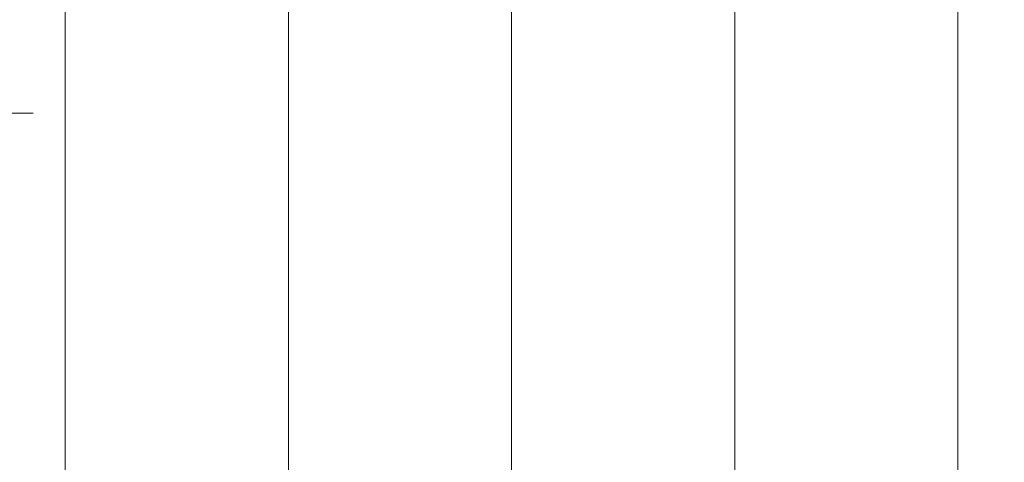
# Model space of a CAD drawing. Header units: millimetres. Extents: x -38031 to 110605, y -30229 to 92226.
# Tile 163 of 194: x 72345 to 88890, y -2375 to 5071. Entities that reach past the tile are written whole.
import ezdxf

# ---------------------------------------------------------------- set-up
doc = ezdxf.new("R2010")
doc.units = ezdxf.units.MM
doc.header["$LTSCALE"] = 50
doc.linetypes.add('STYLE_07', pattern=[1.875, 0.625, -0.20828, 0.625, -0.20836, 0.06943, -0.13893])
doc.layers.add('BOUWKUNDIG', color=8, linetype='Continuous')
doc.layers.add('stramien', color=1, linetype='Continuous', lineweight=15)

# ---------------------------------------------------------------- blocks, each defined once
blk = doc.blocks.new('200254 W 211 30-06-2008')
at = {"layer": 'stramien', "linetype": 'STYLE_07', "ltscale": 50}
for p, q in [((20571.95, 2695.43), (20571.95, 4240.03)), ((20721.95, 2695.43), (20721.95, 4240.03)), ((20496.95, 2737.41), (20496.95, 3963.01)), ((20646.95, 2737.41), (20646.95, 3316.41)), ((20796.95, 2737.41), (20796.95, 3316.41)), ((18923.73, 3085.95), (21069.72, 3085.95))]:
    blk.add_line(p, q, dxfattribs=at)

msp = doc.modelspace()

# ---------------------------------------------------------------- block references
at = {"layer": 'BOUWKUNDIG', "xscale": 50, "yscale": 50, "zscale": 50}
msp.add_blockref('200254 W 211 30-06-2008', (-951737.5, -150797.3), dxfattribs=at)

doc.saveas('drawing.dxf')
